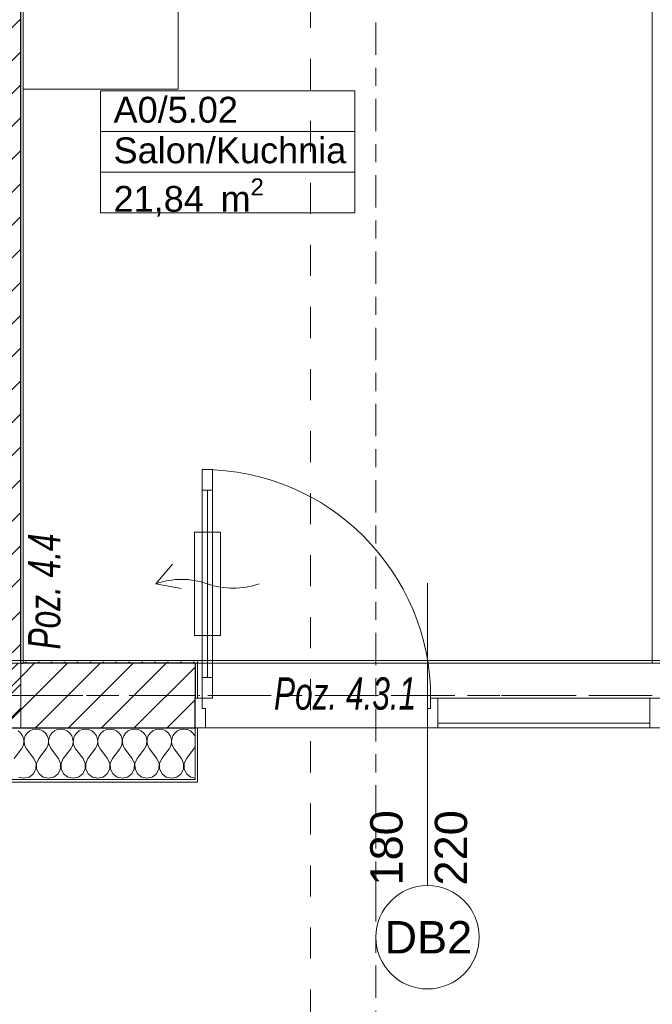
# Model space of a CAD drawing. Header units: millimetres. Extents: x -52968 to 399385, y -141133 to 110561.
# Tile 112 of 146: x 84126 to 86575, y -118237 to -114428. Entities that reach past the tile are written whole.
import ezdxf

# ---------------------------------------------------------------- set-up
doc = ezdxf.new("R2010")
doc.units = ezdxf.units.MM
for name, pattern in [('SIM-Wegliniec-21.07.2025-Parter$0$Kropki i Kreski', [360, 180, -90, 0, -90]), ('SIM-Wegliniec-21.07.2025-Parter$0$Przerywana', [240, 120, -120]), ('SIM-Wegliniec-21.07.2025-Parter$0$Przerywana długa', [390, 250, -140]), ('SIM-Wegliniec-21.07.2025-Parter$0$Przerywana podwójnie', [295, 125, -50, 70, -50])]:
    doc.linetypes.add(name, pattern=pattern)
doc.layers.add('_xref', color=250, linetype='Continuous')
for name, color, linetype, lineweight in [('SIM-Wegliniec-21.07.2025-Parter$0$A-Przekroje-PB_Nr_pióra__5', 250, 'Continuous', 0), ('SIM-Wegliniec-21.07.2025-Parter$0$Nowe_A-Balkony_Nr_pióra__89', 250, 'Continuous', 0), ('SIM-Wegliniec-21.07.2025-Parter$0$Nowe_A-Belki-Wieniec_Nr_pióra__69', 250, 'Continuous', 0), ('SIM-Wegliniec-21.07.2025-Parter$0$Nowe_A-Belki-Wieniec_Nr_pióra__90', 250, 'Continuous', 0), ('SIM-Wegliniec-21.07.2025-Parter$0$Nowe_A-Konstrukcja Opis_Nr_pióra__58', 250, 'Continuous', 0), ('SIM-Wegliniec-21.07.2025-Parter$0$Nowe_A-Konstrukcja_Nr_pióra__1', 250, 'Continuous', 0), ('SIM-Wegliniec-21.07.2025-Parter$0$Nowe_A-Meble-Kuchnia_Nr_pióra__1', 250, 'Continuous', 0), ('SIM-Wegliniec-21.07.2025-Parter$0$Nowe_A-Meble-Kuchnia_Nr_pióra__4', 250, 'Continuous', 0), ('SIM-Wegliniec-21.07.2025-Parter$0$Nowe_A-Osi_Nr_pióra__20', 250, 'Continuous', 0), ('SIM-Wegliniec-21.07.2025-Parter$0$Nowe_A-Posadzki_Nr_pióra__89', 250, 'Continuous', 0), ('SIM-Wegliniec-21.07.2025-Parter$0$Nowe_A-Płyta-Grunt_Nr_pióra__89', 250, 'Continuous', 0), ('SIM-Wegliniec-21.07.2025-Parter$0$Nowe_A-Strefy-Parter_Nr_pióra__94', 250, 'Continuous', 0), ('SIM-Wegliniec-21.07.2025-Parter$0$Nowe_A-Ściany-Wewnętrzne', 250, 'Continuous', 0), ('SIM-Wegliniec-21.07.2025-Parter$0$Nowe_A-Ściany-Wewnętrzne_Nr_pióra__27', 250, 'Continuous', 0), ('SIM-Wegliniec-21.07.2025-Parter$0$Nowe_A-Ściany-Wewnętrzne_Nr_pióra__47', 250, 'Continuous', 0), ('SIM-Wegliniec-21.07.2025-Parter$0$Nowe_A-Ściany-Zewnętrzne', 250, 'Continuous', 0), ('SIM-Wegliniec-21.07.2025-Parter$0$Nowe_A-Ściany-Zewnętrzne_Nr_pióra__174', 250, 'Continuous', 0), ('SIM-Wegliniec-21.07.2025-Parter$0$Nowe_A-Ściany-Zewnętrzne_Nr_pióra__27', 250, 'Continuous', 0), ('SIM-Wegliniec-21.07.2025-Parter$0$Nowe_A-Ściany-Zewnętrzne_Nr_pióra__47', 250, 'Continuous', 0), ('SIM-Wegliniec-21.07.2025-Parter$0$Nowe_A-Ściany-Zewnętrzne_Nr_pióra__67', 250, 'Continuous', 0), ('SIM-Wegliniec-21.07.2025-Parter$0$Nowe_Drzwi Archicad_Nr_pióra__20', 250, 'Continuous', 0), ('SIM-Wegliniec-21.07.2025-Parter$0$Nowe_Drzwi Archicad_Nr_pióra__23', 250, 'Continuous', 0), ('SIM-Wegliniec-21.07.2025-Parter$0$Nowe_Drzwi Archicad_Nr_pióra__27', 250, 'Continuous', 0), ('SIM-Wegliniec-21.07.2025-Parter$0$Nowe_Drzwi Archicad_Nr_pióra__3', 250, 'Continuous', 0), ('SIM-Wegliniec-21.07.2025-Parter$0$Nowe_Drzwi Archicad_Nr_pióra__47', 250, 'Continuous', 0), ('SIM-Wegliniec-21.07.2025-Parter$0$Nowe_Metryczki pomieszczeń Archicada_Nr_pióra__6', 250, 'Continuous', 0), ('SIM-Wegliniec-21.07.2025-Parter$0$Nowe_Znaczniki drzwi Archicada_Nr_pióra__2', 250, 'Continuous', 0), ('SIM-Wegliniec-21.07.2025-Parter$0$Nowe_Znaczniki drzwi Archicada_Nr_pióra__45', 250, 'Continuous', 0), ('SIM-Wegliniec-21.07.2025-Parter$0$Nowe_Znaczniki drzwi Archicada_Nr_pióra__7', 250, 'Continuous', 0)]:
    doc.layers.add(name, color=color, linetype=linetype, lineweight=lineweight)
doc.styles.add('SIM-Wegliniec-21.07.2025-Parter$0$STYL_AUTOMATYCZNY_1', font='arial.ttf')
doc.styles.add('SIM-Wegliniec-21.07.2025-Parter$0$STYL_AUTOMATYCZNY_2', font='arial.ttf')
doc.styles.add('SIM-Wegliniec-21.07.2025-Parter$0$STYL_AUTOMATYCZNY_6', font='arial.ttf', dxfattribs={"width": 0.7})
pattern_1 = [(0, (0, 0), (0, 86.60254), [0, -50]), (0, (25, 43.3), (0, 86.60254), [0, -50])]
pattern_2 = [(45, (0, 0), (-63.63961, 63.63961), [])]

# ---------------------------------------------------------------- blocks, each defined once
blk = doc.blocks.new('SIM-Wegliniec-21.07.2025-Parter')
at = {"layer": 'SIM-Wegliniec-21.07.2025-Parter$0$Nowe_A-Konstrukcja_Nr_pióra__1', "linetype": 'Continuous', "lineweight": 13}
h = blk.add_hatch(dxfattribs=at)
h.set_pattern_fill('Beton_zbrojony', color=256, style=0, pattern_type=2)
h.set_pattern_definition([(45, (0, 0), (-91.92388, 91.92388), []), (45, (-45.96, 45.96), (-91.92388, 91.92388), [97.5, -32.5])])
h.paths.add_polyline_path([(84130.1, -116917.6), (83880.1, -116917.6), (83880.1, -117167.6), (84130.1, -117167.6)])
at = {"layer": 'SIM-Wegliniec-21.07.2025-Parter$0$Nowe_A-Ściany-Wewnętrzne', "linetype": 'Continuous', "lineweight": 0, "true_color": 0x000000}
h = blk.add_hatch(dxfattribs=at)
h.set_pattern_fill('Tynk', color=18, style=0, pattern_type=2)
h.set_pattern_definition(pattern_1)
h.paths.add_polyline_path([(84130.1, -112387.6), (84130.1, -116907.6), (84140.1, -116907.6), (84140.1, -112387.6)])
at = {"layer": 'SIM-Wegliniec-21.07.2025-Parter$0$Nowe_A-Ściany-Wewnętrzne', "linetype": 'Continuous', "lineweight": 0}
h = blk.add_hatch(dxfattribs=at)
h.set_pattern_fill('Bloczki_ceramiczne', color=256, style=0, pattern_type=2)
h.set_pattern_definition(pattern_2)
h.paths.add_polyline_path([(83880.1, -112902.6), (83880.1, -116907.6), (84130.1, -116907.6), (84130.1, -112902.6)])
h = blk.add_hatch(dxfattribs=at)
h.set_pattern_fill('Bloczki_ceramiczne', color=256, style=0, pattern_type=2)
h.set_pattern_definition(pattern_2)
h.paths.add_polyline_path([(84130.1, -116907.6), (83880.1, -116907.6), (83880.1, -116917.6), (84130.1, -116917.6)])
at = {"layer": 'SIM-Wegliniec-21.07.2025-Parter$0$Nowe_A-Ściany-Wewnętrzne', "linetype": 'Continuous', "lineweight": 0, "true_color": 0x000000}
h = blk.add_hatch(dxfattribs=at)
h.set_pattern_fill('Tynk', color=18, style=0, pattern_type=2)
h.set_pattern_definition(pattern_1)
h.paths.add_polyline_path([(84140.1, -116907.6), (84130.1, -116907.6), (84130.1, -116917.6), (84140.1, -116917.6)])
at = {"layer": 'SIM-Wegliniec-21.07.2025-Parter$0$Nowe_A-Ściany-Zewnętrzne', "linetype": 'Continuous', "lineweight": 0}
h = blk.add_hatch(dxfattribs=at)
h.set_pattern_fill('Bloczki_ceramiczne', color=256, style=0, pattern_type=2)
h.set_pattern_definition(pattern_2)
h.paths.add_polyline_path([(84130.1, -116917.6), (83880.1, -116917.6), (83880.1, -117167.6), (84130.1, -117167.6)])
h = blk.add_hatch(dxfattribs=at)
h.set_pattern_fill('Bloczki_ceramiczne', color=256, style=0, pattern_type=2)
h.set_pattern_definition(pattern_2)
h.paths.add_polyline_path([(84130.1, -116917.6), (84130.1, -117167.6), (84805, -117167.6), (84805, -117052.6), (84805, -116917.6)])
h = blk.add_hatch(dxfattribs=at)
h.set_pattern_fill('Tynk', color=256, style=0, pattern_type=2)
h.set_pattern_definition(pattern_1)
h.paths.add_polyline_path([(84140.1, -116907.6), (84140.1, -116917.6), (84805, -116917.6), (84805, -116907.6)])
at = {"layer": 'SIM-Wegliniec-21.07.2025-Parter$0$Nowe_A-Ściany-Zewnętrzne', "linetype": 'Continuous', "lineweight": 0, "true_color": 0x000000}
h = blk.add_hatch(dxfattribs=at)
h.set_pattern_fill('Tynk', color=18, style=0, pattern_type=2)
h.set_pattern_definition(pattern_1)
h.paths.add_polyline_path([(84805, -116907.6), (84805, -116917.6), (84805, -117052.6), (84815, -117052.6), (84815, -116907.6)])
h = blk.add_hatch(dxfattribs=at)
h.set_pattern_fill('Tynk', color=18, style=0, pattern_type=2)
h.set_pattern_definition(pattern_1)
h.paths.add_polyline_path([(84815, -117377.6), (84815, -117167.6), (84805, -117167.6), (84805, -117367.6), (84805, -117377.6)])
h = blk.add_hatch(dxfattribs=at)
h.set_pattern_fill('Tynk', color=18, style=0, pattern_type=2)
h.set_pattern_definition(pattern_1)
h.paths.add_polyline_path([(83505.1, -117377.6), (84805, -117377.6), (84805, -117367.6), (83505.1, -117367.6)])
at = {"layer": 'SIM-Wegliniec-21.07.2025-Parter$0$A-Przekroje-PB_Nr_pióra__5', "linetype": 'SIM-Wegliniec-21.07.2025-Parter$0$Przerywana', "lineweight": 13}
blk.add_line((85251.7, -96579.8), (85251.7, -119411.6), dxfattribs=at)
at = {"layer": 'SIM-Wegliniec-21.07.2025-Parter$0$Nowe_A-Balkony_Nr_pióra__89', "linetype": 'Continuous', "lineweight": 13, "flags": 128}
blk.add_lwpolyline([(91030.1, -117167.6), (91030.1, -118877.6), (64980.1, -118877.6), (64980.1, -117167.6)], close=True, dxfattribs=at)
at = {"layer": 'SIM-Wegliniec-21.07.2025-Parter$0$Nowe_A-Belki-Wieniec_Nr_pióra__69', "linetype": 'SIM-Wegliniec-21.07.2025-Parter$0$Kropki i Kreski', "lineweight": 13}
blk.add_line((65105.1, -117042.6), (90905.1, -117042.6), dxfattribs=at)
at = {"layer": 'SIM-Wegliniec-21.07.2025-Parter$0$Nowe_A-Belki-Wieniec_Nr_pióra__90', "linetype": 'SIM-Wegliniec-21.07.2025-Parter$0$Przerywana długa', "lineweight": 13}
for p, q in [((84130.1, -109667.6), (84130.1, -116917.6)), ((84130.1, -116917.6), (90780.1, -116917.6)), ((64980.1, -117167.6), (91030.1, -117167.6))]:
    blk.add_line(p, q, dxfattribs=at)
at = {"layer": 'SIM-Wegliniec-21.07.2025-Parter$0$Nowe_A-Konstrukcja_Nr_pióra__1', "linetype": 'Continuous', "lineweight": 13, "flags": 128}
blk.add_lwpolyline([(84130.1, -116917.6), (83880.1, -116917.6), (83880.1, -117167.6), (84130.1, -117167.6)], close=True, dxfattribs=at)
at = {"layer": 'SIM-Wegliniec-21.07.2025-Parter$0$Nowe_A-Meble-Kuchnia_Nr_pióra__1', "linetype": 'Continuous', "lineweight": 13}
blk.add_line((84140.1, -114697.6), (84740.1, -114697.6), dxfattribs=at)
at = {"layer": 'SIM-Wegliniec-21.07.2025-Parter$0$Nowe_A-Meble-Kuchnia_Nr_pióra__4', "linetype": 'Continuous', "lineweight": 13}
for p, q in [((84140.1, -114472.6), (84140.1, -113872.6)), ((84740.1, -114472.6), (84740.1, -113872.6)), ((84140.1, -114472.6), (84140.1, -114697.6)), ((84740.1, -114472.6), (84740.1, -114697.6))]:
    blk.add_line(p, q, dxfattribs=at)
at = {"layer": 'SIM-Wegliniec-21.07.2025-Parter$0$Nowe_A-Osi_Nr_pióra__20', "linetype": 'SIM-Wegliniec-21.07.2025-Parter$0$Przerywana podwójnie', "lineweight": 13}
for p, q in [((85505.1, -95559.9), (85505.1, -117792.3)), ((63144.7, -117042.6), (90961.9, -117042.6)), ((85505.1, -117792.3), (85505.1, -118792.3))]:
    blk.add_line(p, q, dxfattribs=at)
at = {"layer": 'SIM-Wegliniec-21.07.2025-Parter$0$Nowe_A-Posadzki_Nr_pióra__89', "linetype": 'Continuous', "lineweight": 13, "flags": 128}
for points in [[(72130.1, -116907.6), (84130.1, -116907.6), (84130.1, -109417.6), (72130.1, -109417.6), (72130.1, -109667.6), (74550.1, -109667.6), (74550.1, -112537.6), (72130.1, -112537.6), (72130.1, -109667.6)], [(85515.1, -109667.6), (84130.1, -109667.6), (84130.1, -116907.6), (84140.1, -116907.6), (84140.1, -112387.6), (86575, -112387.6), (86575, -110552.6), (85515.1, -110552.6)], [(84130.1, -116917.6), (86575, -116917.6), (86575, -112387.6), (84130.1, -112387.6)]]:
    blk.add_lwpolyline(points, close=True, dxfattribs=at)
at = {"layer": 'SIM-Wegliniec-21.07.2025-Parter$0$Nowe_A-Płyta-Grunt_Nr_pióra__89', "linetype": 'Continuous', "lineweight": 13, "flags": 128}
blk.add_lwpolyline([(65230.1, -116917.6), (90780.1, -116917.6), (90780.1, -99167.6), (65230.1, -99167.6)], close=True, dxfattribs=at)
at = {"layer": 'SIM-Wegliniec-21.07.2025-Parter$0$Nowe_A-Strefy-Parter_Nr_pióra__94', "linetype": 'Continuous', "lineweight": 13, "flags": 128}
blk.add_lwpolyline([(84140.1, -112397.7), (84140.1, -116907.6), (88335.1, -116907.6), (88335.1, -110562.6), (86700, -110562.6), (86700, -112997.6), (86565, -112997.6), (86565, -112397.6), (85600.1, -112397.6)], close=True, dxfattribs=at)
at = {"layer": 'SIM-Wegliniec-21.07.2025-Parter$0$Nowe_A-Ściany-Wewnętrzne_Nr_pióra__27', "linetype": 'Continuous', "lineweight": 25}
blk.add_line((84130.1, -116907.6), (84130.1, -112902.6), dxfattribs=at)
at = {"layer": 'SIM-Wegliniec-21.07.2025-Parter$0$Nowe_A-Ściany-Wewnętrzne_Nr_pióra__47', "linetype": 'Continuous', "lineweight": 15, "flags": 128}
blk.add_lwpolyline([(84140.1, -116907.6), (84140.1, -112387.6)], dxfattribs=at)
at = {"layer": 'SIM-Wegliniec-21.07.2025-Parter$0$Nowe_A-Ściany-Zewnętrzne_Nr_pióra__174', "linetype": 'Continuous', "lineweight": 5}
for p, q in [((84130.4, -117187.9), (84120.3, -117179.5)), ((84137.8, -117198.7), (84130.4, -117187.9)), ((84155.3, -117187.9), (84147.9, -117198.7)), ((84165.4, -117179.5), (84155.3, -117187.9)), ((84177.5, -117174.2), (84165.4, -117179.5)), ((84190.5, -117172.4), (84177.5, -117174.2)), ((84203.5, -117174.2), (84190.5, -117172.4)), ((84215.5, -117179.5), (84203.5, -117174.2)), ((84225.6, -117187.9), (84215.5, -117179.5)), ((84233.1, -117198.7), (84225.6, -117187.9)), ((84250.6, -117187.9), (84243.1, -117198.7)), ((84260.7, -117179.5), (84250.6, -117187.9)), ((84272.7, -117174.2), (84260.7, -117179.5)), ((84285.7, -117172.4), (84272.7, -117174.2)), ((84298.7, -117174.2), (84285.7, -117172.4)), ((84310.7, -117179.5), (84298.7, -117174.2)), ((84320.9, -117187.9), (84310.7, -117179.5)), ((84328.3, -117198.7), (84320.9, -117187.9)), ((84345.8, -117187.9), (84338.4, -117198.7)), ((84355.9, -117179.5), (84345.8, -117187.9)), ((84367.9, -117174.2), (84355.9, -117179.5)), ((84381, -117172.4), (84367.9, -117174.2)), ((84394, -117174.2), (84381, -117172.4)), ((84406, -117179.5), (84394, -117174.2)), ((84416.1, -117187.9), (84406, -117179.5)), ((84423.5, -117198.7), (84416.1, -117187.9)), ((84441, -117187.9), (84433.6, -117198.7)), ((84451.2, -117179.5), (84441, -117187.9)), ((84463.2, -117174.2), (84451.2, -117179.5)), ((84476.2, -117172.4), (84463.2, -117174.2)), ((84489.2, -117174.2), (84476.2, -117172.4)), ((84501.2, -117179.5), (84489.2, -117174.2)), ((84511.3, -117187.9), (84501.2, -117179.5)), ((84518.8, -117198.7), (84511.3, -117187.9)), ((84536.3, -117187.9), (84528.8, -117198.7)), ((84546.4, -117179.5), (84536.3, -117187.9)), ((84558.4, -117174.2), (84546.4, -117179.5)), ((84571.4, -117172.4), (84558.4, -117174.2)), ((84584.4, -117174.2), (84571.4, -117172.4)), ((84596.5, -117179.5), (84584.4, -117174.2)), ((84606.6, -117187.9), (84596.5, -117179.5)), ((84614, -117198.7), (84606.6, -117187.9)), ((84631.5, -117187.9), (84624.1, -117198.7)), ((84641.6, -117179.5), (84631.5, -117187.9)), ((84653.7, -117174.2), (84641.6, -117179.5)), ((84666.7, -117172.4), (84653.7, -117174.2)), ((84679.7, -117174.2), (84666.7, -117172.4)), ((84691.7, -117179.5), (84679.7, -117174.2)), ((84701.8, -117187.9), (84691.7, -117179.5)), ((84709.3, -117198.7), (84701.8, -117187.9)), ((84726.8, -117187.9), (84719.3, -117198.7)), ((84736.9, -117179.5), (84726.8, -117187.9)), ((84748.9, -117174.2), (84736.9, -117179.5)), ((84761.9, -117172.4), (84748.9, -117174.2)), ((84774.9, -117174.2), (84761.9, -117172.4)), ((84786.9, -117179.5), (84774.9, -117174.2)), ((84797.1, -117187.9), (84786.9, -117179.5)), ((84804.5, -117198.7), (84797.1, -117187.9)), ((84142, -117211.1), (84137.8, -117198.7)), ((84139.7, -117237.1), (84142.7, -117224.3)), ((84142.7, -117224.3), (84142, -117211.1)), ((84143.7, -117211.1), (84143, -117224.3)), ((84143, -117224.3), (84146, -117237.1)), ((84147.9, -117198.7), (84143.7, -117211.1)), ((84237.3, -117211.1), (84233.1, -117198.7)), ((84234.9, -117237.1), (84237.9, -117224.3)), ((84237.9, -117224.3), (84237.3, -117211.1)), ((84238.9, -117211.1), (84238.3, -117224.3)), ((84238.3, -117224.3), (84241.3, -117237.1)), ((84243.1, -117198.7), (84238.9, -117211.1)), ((84332.5, -117211.1), (84328.3, -117198.7)), ((84330.2, -117237.1), (84333.1, -117224.3)), ((84333.1, -117224.3), (84332.5, -117211.1)), ((84334.2, -117211.1), (84333.5, -117224.3)), ((84333.5, -117224.3), (84336.5, -117237.1)), ((84338.4, -117198.7), (84334.2, -117211.1)), ((84427.7, -117211.1), (84423.5, -117198.7)), ((84425.4, -117237.1), (84428.4, -117224.3)), ((84428.4, -117224.3), (84427.7, -117211.1)), ((84429.4, -117211.1), (84428.8, -117224.3)), ((84428.8, -117224.3), (84431.7, -117237.1)), ((84433.6, -117198.7), (84429.4, -117211.1)), ((84523, -117211.1), (84518.8, -117198.7)), ((84520.6, -117237.1), (84523.6, -117224.3)), ((84523.6, -117224.3), (84523, -117211.1)), ((84524.6, -117211.1), (84524, -117224.3)), ((84524, -117224.3), (84527, -117237.1)), ((84528.8, -117198.7), (84524.6, -117211.1)), ((84618.2, -117211.1), (84614, -117198.7)), ((84615.9, -117237.1), (84618.9, -117224.3)), ((84618.9, -117224.3), (84618.2, -117211.1)), ((84619.9, -117211.1), (84619.2, -117224.3)), ((84619.2, -117224.3), (84622.2, -117237.1)), ((84624.1, -117198.7), (84619.9, -117211.1)), ((84713.5, -117211.1), (84709.3, -117198.7)), ((84711.1, -117237.1), (84714.1, -117224.3)), ((84714.1, -117224.3), (84713.5, -117211.1)), ((84715.1, -117211.1), (84714.5, -117224.3)), ((84714.5, -117224.3), (84717.5, -117237.1)), ((84719.3, -117198.7), (84715.1, -117211.1)), ((84805, -117200.2), (84804.5, -117198.7)), ((84104.8, -117286.6), (84133.3, -117248.6)), ((84133.3, -117248.6), (84139.7, -117237.1)), ((84146, -117237.1), (84152.4, -117248.6)), ((84181, -117286.6), (84152.4, -117248.6)), ((84200, -117286.6), (84228.6, -117248.6)), ((84228.6, -117248.6), (84234.9, -117237.1)), ((84241.3, -117237.1), (84247.6, -117248.6)), ((84276.2, -117286.6), (84247.6, -117248.6)), ((84295.2, -117286.6), (84323.8, -117248.6)), ((84323.8, -117248.6), (84330.2, -117237.1)), ((84336.5, -117237.1), (84342.9, -117248.6)), ((84371.4, -117286.6), (84342.9, -117248.6)), ((84390.5, -117286.6), (84419, -117248.6)), ((84419, -117248.6), (84425.4, -117237.1)), ((84431.7, -117237.1), (84438.1, -117248.6)), ((84466.7, -117286.6), (84438.1, -117248.6)), ((84485.7, -117286.6), (84514.3, -117248.6)), ((84514.3, -117248.6), (84520.6, -117237.1)), ((84527, -117237.1), (84533.3, -117248.6)), ((84561.9, -117286.6), (84533.3, -117248.6)), ((84581, -117286.6), (84609.5, -117248.6)), ((84609.5, -117248.6), (84615.9, -117237.1)), ((84622.2, -117237.1), (84628.6, -117248.6)), ((84657.1, -117286.6), (84628.6, -117248.6)), ((84676.2, -117286.6), (84704.8, -117248.6)), ((84704.8, -117248.6), (84711.1, -117237.1)), ((84717.5, -117237.1), (84723.8, -117248.6)), ((84752.4, -117286.6), (84723.8, -117248.6)), ((84771.4, -117286.6), (84800, -117248.6)), ((84800, -117248.6), (84805, -117239.5)), ((84189.5, -117305.7), (84181, -117286.6)), ((84200, -117286.6), (84191.4, -117305.7)), ((84284.8, -117305.7), (84276.2, -117286.6)), ((84295.2, -117286.6), (84286.7, -117305.7)), ((84380, -117305.7), (84371.4, -117286.6)), ((84390.5, -117286.6), (84381.9, -117305.7)), ((84475.2, -117305.7), (84466.7, -117286.6)), ((84485.7, -117286.6), (84477.1, -117305.7)), ((84570.5, -117305.7), (84561.9, -117286.6)), ((84581, -117286.6), (84572.4, -117305.7)), ((84665.7, -117305.7), (84657.1, -117286.6)), ((84676.2, -117286.6), (84667.6, -117305.7)), ((84760.9, -117305.7), (84752.4, -117286.6)), ((84771.4, -117286.6), (84762.9, -117305.7)), ((84179.7, -117345.3), (84189.1, -117326.6)), ((84189.1, -117326.6), (84189.5, -117305.7)), ((84191.4, -117305.7), (84191.9, -117326.6)), ((84191.9, -117326.6), (84201.2, -117345.3)), ((84275, -117345.3), (84284.3, -117326.6)), ((84284.3, -117326.6), (84284.8, -117305.7)), ((84286.7, -117305.7), (84287.1, -117326.6)), ((84287.1, -117326.6), (84296.5, -117345.3)), ((84370.2, -117345.3), (84379.6, -117326.6)), ((84379.6, -117326.6), (84380, -117305.7)), ((84381.9, -117305.7), (84382.3, -117326.6)), ((84382.3, -117326.6), (84391.7, -117345.3)), ((84465.4, -117345.3), (84474.8, -117326.6)), ((84474.8, -117326.6), (84475.2, -117305.7)), ((84477.1, -117305.7), (84477.6, -117326.6)), ((84477.6, -117326.6), (84486.9, -117345.3)), ((84560.7, -117345.3), (84570, -117326.6)), ((84570, -117326.6), (84570.5, -117305.7)), ((84572.4, -117305.7), (84572.8, -117326.6)), ((84572.8, -117326.6), (84582.2, -117345.3)), ((84655.9, -117345.3), (84665.3, -117326.6)), ((84665.3, -117326.6), (84665.7, -117305.7)), ((84667.6, -117305.7), (84668.1, -117326.6)), ((84668.1, -117326.6), (84677.4, -117345.3)), ((84751.2, -117345.3), (84760.5, -117326.6)), ((84760.5, -117326.6), (84760.9, -117305.7)), ((84762.9, -117305.7), (84763.3, -117326.6)), ((84763.3, -117326.6), (84772.6, -117345.3)), ((84122.5, -117358.2), (84142.9, -117362.8)), ((84142.9, -117362.8), (84163.3, -117358.2)), ((84163.3, -117358.2), (84179.7, -117345.3)), ((84201.2, -117345.3), (84217.7, -117358.2)), ((84217.7, -117358.2), (84238.1, -117362.8)), ((84238.1, -117362.8), (84258.5, -117358.2)), ((84258.5, -117358.2), (84275, -117345.3)), ((84296.5, -117345.3), (84312.9, -117358.2)), ((84312.9, -117358.2), (84333.3, -117362.8)), ((84333.3, -117362.8), (84353.7, -117358.2)), ((84353.7, -117358.2), (84370.2, -117345.3)), ((84391.7, -117345.3), (84408.2, -117358.2)), ((84408.2, -117358.2), (84428.6, -117362.8)), ((84428.6, -117362.8), (84449, -117358.2)), ((84449, -117358.2), (84465.4, -117345.3)), ((84486.9, -117345.3), (84503.4, -117358.2)), ((84503.4, -117358.2), (84523.8, -117362.8)), ((84523.8, -117362.8), (84544.2, -117358.2)), ((84544.2, -117358.2), (84560.7, -117345.3)), ((84582.2, -117345.3), (84598.6, -117358.2)), ((84598.6, -117358.2), (84619, -117362.8)), ((84619, -117362.8), (84639.5, -117358.2)), ((84639.5, -117358.2), (84655.9, -117345.3)), ((84677.4, -117345.3), (84693.9, -117358.2)), ((84693.9, -117358.2), (84714.3, -117362.8)), ((84714.3, -117362.8), (84734.7, -117358.2)), ((84734.7, -117358.2), (84751.2, -117345.3)), ((84772.6, -117345.3), (84789.1, -117358.2)), ((84789.1, -117358.2), (84805, -117361.8))]:
    blk.add_line(p, q, dxfattribs=at)
at = {"layer": 'SIM-Wegliniec-21.07.2025-Parter$0$Nowe_A-Ściany-Zewnętrzne_Nr_pióra__27', "linetype": 'Continuous', "lineweight": 25}
for p, q in [((84130.1, -116917.6), (84130.1, -116907.6)), ((84130.1, -116917.6), (84140.1, -116917.6)), ((84130.1, -116917.6), (84140.1, -116917.6)), ((84805, -116917.6), (84140.1, -116917.6)), ((84805, -116917.6), (84805, -117052.6)), ((84805, -117167.6), (84805, -117052.6)), ((83880.1, -117167.6), (84130.1, -117167.6)), ((84130.1, -117167.6), (84805, -117167.6))]:
    blk.add_line(p, q, dxfattribs=at)
at = {"layer": 'SIM-Wegliniec-21.07.2025-Parter$0$Nowe_A-Ściany-Zewnętrzne_Nr_pióra__47', "linetype": 'Continuous', "lineweight": 15}
for p, q in [((84140.1, -116917.6), (84140.1, -116907.6)), ((84140.1, -116917.6), (84140.1, -116907.6)), ((84805, -116907.6), (84815, -116907.6)), ((84815, -117052.6), (84815, -116907.6)), ((84805, -117052.6), (84815, -117052.6)), ((84805, -117167.6), (84815, -117167.6)), ((84815, -117167.6), (84815, -117377.6)), ((84805, -117377.6), (84815, -117377.6))]:
    blk.add_line(p, q, dxfattribs=at)
at = {"layer": 'SIM-Wegliniec-21.07.2025-Parter$0$Nowe_A-Ściany-Zewnętrzne_Nr_pióra__47', "linetype": 'Continuous', "lineweight": 15, "flags": 128}
for points in [[(84805, -116907.6), (84140.1, -116907.6)], [(83505.1, -117377.6), (84805, -117377.6)]]:
    blk.add_lwpolyline(points, dxfattribs=at)
at = {"layer": 'SIM-Wegliniec-21.07.2025-Parter$0$Nowe_A-Ściany-Zewnętrzne_Nr_pióra__67', "linetype": 'Continuous', "lineweight": 13}
for p, q in [((84805, -117367.6), (84805, -117167.6)), ((83505.1, -117367.6), (84805, -117367.6))]:
    blk.add_line(p, q, dxfattribs=at)
at = {"layer": 'SIM-Wegliniec-21.07.2025-Parter$0$Nowe_Drzwi Archicad_Nr_pióra__20', "linetype": 'Continuous', "lineweight": 13}
for p, q in [((84903, -116410.6), (84803, -116410.6)), ((84803, -116410.6), (84803, -116810.6)), ((84903, -116810.6), (84903, -116410.6)), ((84653, -116610.6), (84718, -116534.6)), ((84653, -116610.6), (84751.3, -116628.9)), ((84803, -116810.6), (84903, -116810.6))]:
    blk.add_line(p, q, dxfattribs=at)
for centre, start, end in [((84753, -116893.4), 70.5288, 109.4712), ((84953, -116327.8), 250.5288, 289.4712)]:
    blk.add_arc(centre, 300, start, end, dxfattribs=at)
at = {"layer": 'SIM-Wegliniec-21.07.2025-Parter$0$Nowe_Drzwi Archicad_Nr_pióra__23', "linetype": 'Continuous', "lineweight": 15}
for p, q in [((84805, -117167.6), (84805, -117052.6)), ((84805, -117052.6), (84833, -117052.6)), ((84833, -117052.6), (84833, -117092.6)), ((85717, -117092.6), (85717, -117052.6)), ((85717, -117052.6), (85745, -117052.6)), ((86565, -117052.6), (85745, -117052.6)), ((85745, -117052.6), (85745, -117167.6)), ((85745, -117052.6), (85745, -117167.6)), ((85745, -117052.6), (86565, -117052.6)), ((86565, -117167.6), (86565, -117052.6)), ((86565, -117167.6), (86565, -117052.6)), ((86565, -117052.6), (86605, -117052.6)), ((84833, -117092.6), (84845, -117092.6)), ((84845, -117092.6), (84845, -117167.6)), ((85705, -117167.6), (85705, -117092.6)), ((85705, -117092.6), (85717, -117092.6)), ((84845, -117167.6), (84805, -117167.6)), ((85745, -117167.6), (85705, -117167.6)), ((85745, -117167.6), (86565, -117167.6)), ((86605, -117167.6), (86565, -117167.6))]:
    blk.add_line(p, q, dxfattribs=at)
at = {"layer": 'SIM-Wegliniec-21.07.2025-Parter$0$Nowe_Drzwi Archicad_Nr_pióra__27', "linetype": 'Continuous', "lineweight": 25}
blk.add_line((84805, -117167.6), (84805, -117052.6), dxfattribs=at)
blk.add_line((84805, -117167.6), (84805, -117052.6), dxfattribs=at)
at = {"layer": 'SIM-Wegliniec-21.07.2025-Parter$0$Nowe_Drzwi Archicad_Nr_pióra__3', "linetype": 'Continuous', "lineweight": 13}
for p, q in [((84833, -116168.6), (84833, -116248.6)), ((84873, -116168.6), (84833, -116168.6)), ((84873, -116248.6), (84873, -116168.6)), ((84833, -116248.6), (84833, -116972.6)), ((84853, -116248.6), (84833, -116248.6)), ((84833, -116248.6), (84873, -116248.6)), ((84853, -116972.6), (84853, -116248.6)), ((84853, -116248.6), (84853, -116972.6)), ((84873, -116248.6), (84853, -116248.6)), ((84853, -116248.6), (84853, -116972.6)), ((84873, -116972.6), (84873, -116248.6)), ((84833, -116972.6), (84853, -116972.6)), ((84873, -116972.6), (84833, -116972.6)), ((84833, -116972.6), (84833, -117052.6)), ((84853, -116972.6), (84873, -116972.6)), ((84873, -117052.6), (84873, -116972.6)), ((84833, -117052.6), (84873, -117052.6)), ((86565, -117149.6), (85745, -117149.6))]:
    blk.add_line(p, q, dxfattribs=at)
blk.add_arc((84833, -117052.6), 884, 0, 90, dxfattribs=at)
at = {"layer": 'SIM-Wegliniec-21.07.2025-Parter$0$Nowe_Drzwi Archicad_Nr_pióra__47', "linetype": 'Continuous', "lineweight": 15}
for p, q in [((84805, -116907.6), (84815, -116907.6)), ((84815, -117052.6), (84815, -116907.6)), ((84815, -117167.6), (84815, -117377.6)), ((84805, -117377.6), (84815, -117377.6))]:
    blk.add_line(p, q, dxfattribs=at)
at = {"layer": 'SIM-Wegliniec-21.07.2025-Parter$0$Nowe_Metryczki pomieszczeń Archicada_Nr_pióra__6', "linetype": 'Continuous', "lineweight": 13}
for p, q in [((84439.7, -114703.8), (85424.1, -114703.8)), ((84439.7, -114861), (84439.7, -114703.8)), ((85424.1, -114703.8), (85424.1, -114861)), ((85424.1, -114861), (84439.7, -114861)), ((84439.7, -114861), (85424.1, -114861)), ((84439.7, -115018.1), (84439.7, -114861)), ((85424.1, -114861), (85424.1, -115018.1)), ((85424.1, -115018.1), (84439.7, -115018.1)), ((84439.7, -115018.1), (85424.1, -115018.1)), ((84439.7, -115175.3), (84439.7, -115018.1)), ((85424.1, -115018.1), (85424.1, -115175.3)), ((85424.1, -115175.3), (84439.7, -115175.3))]:
    blk.add_line(p, q, dxfattribs=at)
at = {"layer": 'SIM-Wegliniec-21.07.2025-Parter$0$Nowe_Znaczniki drzwi Archicada_Nr_pióra__2', "linetype": 'Continuous', "lineweight": 13, "flags": 128}
blk.add_lwpolyline([(85505, -117977.6, 1), (85905, -117977.6, 1)], format="xyb", close=True, dxfattribs=at)
at = {"layer": 'SIM-Wegliniec-21.07.2025-Parter$0$Nowe_Znaczniki drzwi Archicada_Nr_pióra__45', "linetype": 'Continuous', "lineweight": 15}
blk.add_line((85705, -117777.6), (85705, -116607.6), dxfattribs=at)
at = {"layer": 'SIM-Wegliniec-21.07.2025-Parter$0$Nowe_A-Konstrukcja Opis_Nr_pióra__58', "linetype": 'Continuous', "lineweight": 13, "insert": (84285.7, -116864.4), "char_height": 125, "attachment_point": 7, "rotation": 90, "style": 'SIM-Wegliniec-21.07.2025-Parter$0$STYL_AUTOMATYCZNY_6'}
blk.add_mtext('\\A1;{\\pql;\\fArial|b0|i1|c238|p0;\\W0.700000;Poz. 4.4}', dxfattribs=at)
at = {"layer": 'SIM-Wegliniec-21.07.2025-Parter$0$Nowe_A-Konstrukcja Opis_Nr_pióra__58', "linetype": 'Continuous', "lineweight": 13, "insert": (85110.7, -117099.1), "char_height": 125, "attachment_point": 7, "style": 'SIM-Wegliniec-21.07.2025-Parter$0$STYL_AUTOMATYCZNY_6'}
blk.add_mtext('\\A1;{\\pql;\\fArial|b0|i1|c238|p0;\\W0.700000;Poz. 4.3.1}', dxfattribs=at)
at = {"layer": 'SIM-Wegliniec-21.07.2025-Parter$0$Nowe_Metryczki pomieszczeń Archicada_Nr_pióra__6', "lineweight": 13, "char_height": 100, "attachment_point": 1, "style": 'SIM-Wegliniec-21.07.2025-Parter$0$STYL_AUTOMATYCZNY_2'}
for s, insert in [('\\A1;{\\pql;\\pt0,2300;\\fArial|b0|i0|c238|p0;\\W1.000000;A0/5.02\\fArial|b0|i0|c238|p0;\\W1.000000;\\A1{\\H.66x;\\S^  ;}\\fArial|b0|i0|c238|p0;\\W1.000000;\\fArial|b0|i0|c238|p0;\\W1.000000;\\A1{\\H.66x;\\S^  ;}}', (84489.7, -114726.7)), ('\\A1;{\\pql;\\pt0,2300;\\fArial|b0|i0|c238|p0;\\W1.000000;Salon/Kuchnia\\fArial|b0|i0|c238|p0;\\W1.000000;\\A1{\\H.66x;\\S^  ;}\\fArial|b0|i0|c238|p0;\\W1.000000;\\fArial|b0|i0|c238|p0;\\W1.000000;\\A1{\\H.66x;\\S^  ;}}', (84489.7, -114883.8)), ('\\A1;{\\pql;\\pt0,2300;\\fArial|b0|i0|c238|p0;\\W1.000000;21,84\\fArial|b0|i0|c238|p0;\\W1.000000;\\A1{\\H.66x;\\S^  ;}\\fArial|b0|i0|c238|p0;\\W1.000000; m\\fArial|b0|i0|c238|p0;\\W1.000000;\\A1{\\H.66x;\\S2^  ;}}', (84489.7, -115042.4))]:
    blk.add_mtext(s, dxfattribs=dict(at, insert=insert))
at = {"layer": 'SIM-Wegliniec-21.07.2025-Parter$0$Nowe_Znaczniki drzwi Archicada_Nr_pióra__7', "lineweight": 13, "char_height": 125, "attachment_point": 7, "rotation": 90, "style": 'SIM-Wegliniec-21.07.2025-Parter$0$STYL_AUTOMATYCZNY_1'}
for s, insert in [('\\A1;{\\pql;\\pt0;\\fArial|b0|i0|c238|p0;\\W1.000000;180\\fArial|b0|i0|c238|p0;\\W1.000000;\\A1{\\H.66x;\\S^  ;}\\fArial|b0|i0|c238|p0;\\W1.000000;\\fArial|b0|i0|c238|p0;\\W1.000000;}', (85644.6, -117777.6)), ('\\A1;{\\pql;\\pt0;\\fArial|b0|i0|c238|p0;\\W1.000000;220\\fArial|b0|i0|c238|p0;\\W1.000000;\\A1{\\H.66x;\\S^  ;}\\fArial|b0|i0|c238|p0;\\W1.000000;\\fArial|b0|i0|c238|p0;\\W1.000000;}', (85894.6, -117777.6))]:
    blk.add_mtext(s, dxfattribs=dict(at, insert=insert))
at = {"layer": 'SIM-Wegliniec-21.07.2025-Parter$0$Nowe_Znaczniki drzwi Archicada_Nr_pióra__7', "lineweight": 13, "insert": (85538.3, -118040.1), "char_height": 125, "attachment_point": 7, "style": 'SIM-Wegliniec-21.07.2025-Parter$0$STYL_AUTOMATYCZNY_1'}
blk.add_mtext('\\A1;{\\pql;\\pt0;\\fArial|b0|i0|c238|p0;\\W1.000000;DB2\\fArial|b0|i0|c238|p0;\\W1.000000;\\fArial|b0|i0|c238|p0;\\W1.000000;\\fArial|b0|i0|c238|p0;\\W1.000000;}', dxfattribs=at)

msp = doc.modelspace()

# ---------------------------------------------------------------- block references
at = {"layer": '_xref'}
msp.add_blockref('SIM-Wegliniec-21.07.2025-Parter', (0, 0), dxfattribs=at)

doc.saveas('drawing.dxf')
